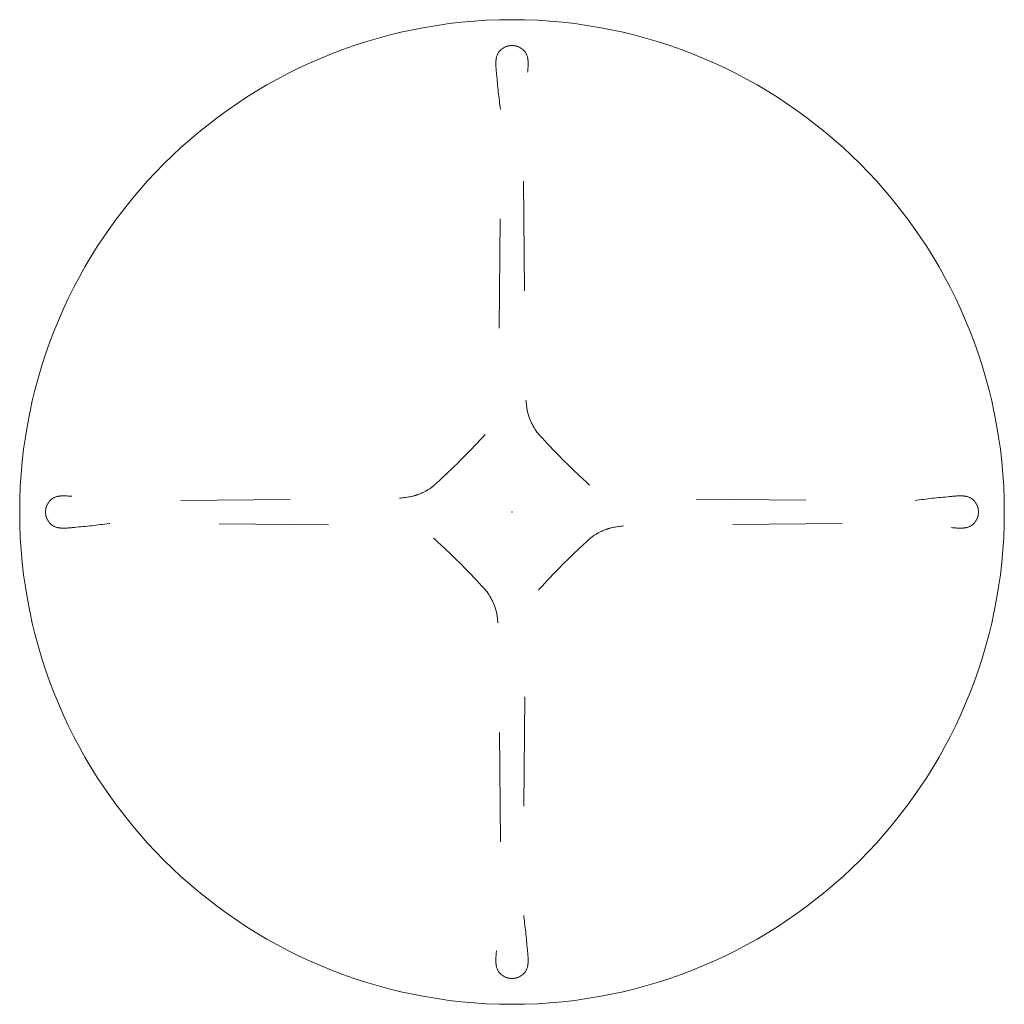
# Model space of a CAD drawing. Header units: metres. Extents: x -0.45 to 0.45, y -0.45 to 0.45.
import ezdxf

# ---------------------------------------------------------------- set-up
doc = ezdxf.new("R2010")
doc.units = ezdxf.units.M
doc.header["$MEASUREMENT"] = 0
doc.linetypes.add('Dash Style-1', pattern=[0.10582, 0.0529, -0.05292])
doc.layers.add('72_VITRA_ABALON_D2_TB_FOOT_UNDER', color=8, linetype='Dash Style-1', lineweight=5)
doc.layers.add('72_VITRA_ABALON_D2_TB_TABLE_TOP', color=7, linetype='Continuous', lineweight=5)
doc.layers.add('72_VITRA_INSERT', color=7, linetype='Continuous')

# ---------------------------------------------------------------- blocks, each defined once
blk = doc.blocks.new('72_VITRA_ABALON_D2_ABALON_BASE_FOOT_UNDER')
at = {"layer": '72_VITRA_ABALON_D2_TB_FOOT_UNDER', "flags": 128}
blk.add_lwpolyline([(-0.0718053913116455, -0.0238080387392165, -0.012676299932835), (-0.0471974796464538, -0.0471974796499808, -0.0126762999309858), (-0.0238080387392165, -0.0718053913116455, -0.130175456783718), (-0.0136530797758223, -0.0950027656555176, -0.0462341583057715), (-0.0124525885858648, -0.1095150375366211), (-0.00998686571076, -0.3487398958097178, -0.0384683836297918), (-0.0105653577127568, -0.3680690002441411, 0.011294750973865), (-0.0140649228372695, -0.3999880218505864, 0.0301459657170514), (-0.0147320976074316, -0.410746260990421, 0.064083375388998), (-0.0140467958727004, -0.4161125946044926, 0.1843294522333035), (-0.0084926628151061, -0.4237954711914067, 0.1617869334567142), (-4.2638658e-09, -0.4263659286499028, 0.161787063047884), (0.0084926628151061, -0.4237954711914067, 0.1843294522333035), (0.0140467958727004, -0.4161125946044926, 0.064083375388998), (0.0147320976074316, -0.410746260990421, 0.0301459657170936), (0.014064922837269, -0.3999880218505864, 0.0112947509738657), (0.0105653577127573, -0.3680690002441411, -0.0384683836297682), (0.00998686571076, -0.3487398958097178), (0.0124525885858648, -0.1095150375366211, -0.0462341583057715), (0.0136530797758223, -0.0950027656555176, -0.130175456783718), (0.0238080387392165, -0.0718053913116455, -0.0126762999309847), (0.0471974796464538, -0.0471974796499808, -0.012676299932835), (0.0718053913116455, -0.0238080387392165, -0.0300157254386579), (0.0745090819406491, -0.0217599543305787, -0.0673096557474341), (0.0862935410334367, -0.0158617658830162, -0.0105469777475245), (0.0895144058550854, -0.0148257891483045, -0.0640734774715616), (0.1095150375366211, -0.0124525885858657), (0.3487398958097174, -0.00998686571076, -0.038468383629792), (0.3680690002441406, -0.0105653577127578, 0.0112947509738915), (0.399988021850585, -0.0140649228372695, 0.0301459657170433), (0.4107462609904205, -0.0147320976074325, 0.0640833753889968), (0.4161125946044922, -0.0140467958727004, 0.1843294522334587), (0.4237954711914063, -0.0084926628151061, 0.16178706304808), (0.4263659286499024, 4.2638658e-09, 0.1617869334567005), (0.4237954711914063, 0.0084926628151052, 0.1843294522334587), (0.4161125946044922, 0.0140467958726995, 0.0640833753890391), (0.4107462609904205, 0.0147320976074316, 0.0301459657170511), (0.399988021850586, 0.0140649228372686, 0.0112947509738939), (0.3680690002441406, 0.0105653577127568, -0.0384683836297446), (0.3487398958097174, 0.00998686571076), (0.1095150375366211, 0.0124525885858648, -0.0640734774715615), (0.0895144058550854, 0.0148257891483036, -0.0105469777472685), (0.0862935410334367, 0.0158617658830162, -0.0673096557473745), (0.0745090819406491, 0.0217599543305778, -0.0300157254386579), (0.0718053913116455, 0.0238080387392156, -0.0126762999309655), (0.0471974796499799, 0.0471974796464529, -0.0126762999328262), (0.023808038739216, 0.0718053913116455, -0.1301754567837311), (0.0136530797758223, 0.0950027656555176, -0.0462341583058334), (0.0124525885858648, 0.1095150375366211), (0.00998686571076, 0.3487398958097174, -0.0384683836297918), (0.0105653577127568, 0.3680690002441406, 0.0112947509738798), (0.014064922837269, 0.399988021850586, 0.0301459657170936), (0.0147320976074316, 0.4107462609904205, 0.064083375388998), (0.0140467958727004, 0.4161125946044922, 0.1843294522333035), (0.0084926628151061, 0.4237954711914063, 0.161787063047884), (-4.2638658e-09, 0.4263659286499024, 0.1617869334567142), (-0.0084926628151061, 0.4237954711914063, 0.1843294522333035), (-0.0140467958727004, 0.4161125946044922, 0.064083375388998), (-0.0147320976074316, 0.4107462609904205, 0.0301459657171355), (-0.0140649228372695, 0.399988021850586, 0.0112947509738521), (-0.0105653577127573, 0.3680690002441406, -0.0384683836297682), (-0.00998686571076, 0.3487398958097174), (-0.0124525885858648, 0.1095150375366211, -0.0462341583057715), (-0.0136530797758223, 0.0950027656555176, -0.0743843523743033), (-0.0180089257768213, 0.0810320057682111, -0.0955616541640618), (-0.0290686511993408, 0.066047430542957, -0.0224433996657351), (-0.0718053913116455, 0.0238080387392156, -0.0300157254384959), (-0.0745090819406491, 0.0217599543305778, -0.0673096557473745), (-0.0862935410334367, 0.0158617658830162, -0.0105469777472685), (-0.0895144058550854, 0.0148257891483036, -0.0640734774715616), (-0.1095150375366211, 0.0124525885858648), (-0.3487398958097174, 0.00998686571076, -0.0384683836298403), (-0.3680690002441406, 0.0105653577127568, 0.0112947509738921), (-0.399988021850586, 0.0140649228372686, 0.0301459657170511), (-0.4107462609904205, 0.0147320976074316, 0.0640833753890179), (-0.4161125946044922, 0.0140467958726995, 0.1843294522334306), (-0.4237954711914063, 0.0084926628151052, 0.1617869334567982), (-0.4263659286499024, 4.2638658e-09, 0.1617870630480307), (-0.4237954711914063, -0.0084926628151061, 0.1843294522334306), (-0.4161125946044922, -0.0140467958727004, 0.0640833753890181), (-0.4107462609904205, -0.0147320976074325, 0.0301459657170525), (-0.3999880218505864, -0.0140649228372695, 0.0112947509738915), (-0.3680690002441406, -0.0105653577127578, -0.0384683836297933), (-0.3487398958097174, -0.00998686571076), (-0.1095150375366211, -0.0124525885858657, -0.0640734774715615), (-0.0895144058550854, -0.0148257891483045, -0.0105469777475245), (-0.0862935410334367, -0.0158617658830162, -0.0673096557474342), (-0.0745090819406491, -0.0217599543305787, -0.0300157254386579), (-0.0718053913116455, -0.0238080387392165)], format="xyb", close=True, dxfattribs=at)
at = {"layer": '72_VITRA_ABALON_D2_TB_FOOT_UNDER', "linetype": 'Continuous', "lineweight": 5, "transparency": 33554687}
blk.add_point((0, 0), dxfattribs=at)
blk = doc.blocks.new('72_VITRA_ABALON_D2_ABALON_TABLE_TOP')
at = {"layer": '72_VITRA_ABALON_D2_TB_TABLE_TOP', "flags": 128}
blk.add_lwpolyline([(-0.450000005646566, 9e-16, -0.9999999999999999), (0.450000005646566, 9e-16, -0.9999999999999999)], format="xyb", close=True, dxfattribs=at)
at = {"layer": '72_VITRA_ABALON_D2_TB_TABLE_TOP', "linetype": 'Continuous', "lineweight": 5, "transparency": 33554687}
blk.add_point((0, 0), dxfattribs=at)
blk = doc.blocks.new('72vitra_abalon24CB88CD80CAC418292BA386FB89526DE')
for name in ['72_VITRA_ABALON_D2_ABALON_TABLE_TOP', '72_VITRA_ABALON_D2_ABALON_BASE_FOOT_UNDER']:
    blk.add_blockref(name, (0, 0))
blk = doc.blocks.new('XCAD03F2EABA5DF383DA9C65CF2AF25BE98B78')
at = {"color": 7}
blk.add_blockref('72vitra_abalon24CB88CD80CAC418292BA386FB89526DE', (0, 0), dxfattribs=at)

msp = doc.modelspace()

# ---------------------------------------------------------------- block references
at = {"layer": '72_VITRA_INSERT'}
msp.add_blockref('XCAD03F2EABA5DF383DA9C65CF2AF25BE98B78', (0, 0), dxfattribs=at)

doc.saveas('drawing.dxf')
